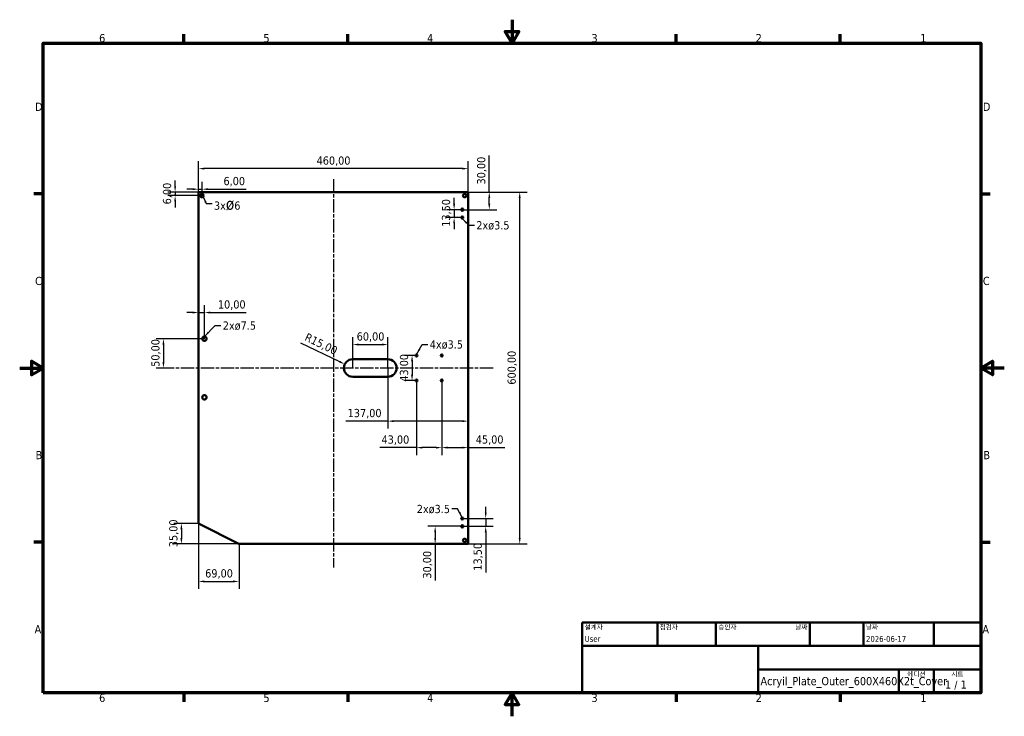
# Model space of a CAD drawing. Header units: millimetres. Extents: x 0 to 1680, y 0 to 1188.
import ezdxf
from ezdxf.enums import TextEntityAlignment as Align

# ---------------------------------------------------------------- set-up
doc = ezdxf.new("R2010")
doc.units = ezdxf.units.MM
doc.header["$LTSCALE"] = 4
doc.linetypes.add('CHAIN', pattern=[0.3543, 0.2362, -0.0295, 0.0591, -0.0295])
doc.linetypes.add('연속', pattern=[0])
for name, color, linetype, lineweight in [('경계(ISO)', 7, '연속', 70), ('기호(ISO)', 7, '연속', 25), ('외형선(ISO)', 7, '연속', 50), ('제목(ISO)', 7, '연속', 50), ('중심선(ISO)', 7, '연속', 25), ('치수(ISO)', 7, '연속', 25)]:
    doc.layers.add(name, color=color, linetype=linetype, lineweight=lineweight)
doc.styles.add('주 텍스트 (ISO)', font='tahoma.ttf')
doc.styles.add('텍스트 스타일39', font='tahoma.ttf')
doc.styles.add('텍스트 스타일41', font='tahoma.ttf')
doc.dimstyles.new('기본값 (ISO)', dxfattribs={"dimscale": 4, "dimtxt": 3.5, "dimasz": 2.5, "dimexe": 3.175, "dimexo": 0, "dimgap": 0.762, "dimtad": 1, "dimzin": 0, "dimtxsty": '주 텍스트 (ISO)', "dimcen": 0.09, "dimdle": 10, "dimclrd": 256, "dimclre": 256, "dimclrt": 256, "dimazin": 0, "dimtfac": 1.001486, "dimtmove": 0, "dimatfit": 3, "dimfxl": 0, "dimtolj": 1, "dimtzin": 0, "dimlwd": -1, "dimlwe": -1, "dimarcsym": 0})
doc.dimstyles.new('기본값 - 방법 1b (ISO)$7', dxfattribs={"dimscale": 4, "dimtxt": 3.5, "dimasz": 2.5, "dimexe": 3.175, "dimexo": 0, "dimgap": 0.762, "dimtad": 1, "dimtoh": 1, "dimtxsty": '주 텍스트 (ISO)', "dimcen": 0.09, "dimdle": 10, "dimclrd": 256, "dimclre": 256, "dimclrt": 256, "dimazin": 2, "dimtfac": 1, "dimtmove": 0, "dimatfit": 3, "dimfxl": 0, "dimtolj": 1, "dimlwd": -1, "dimlwe": -1, "dimarcsym": 0})

# ---------------------------------------------------------------- blocks, each defined once
blk = doc.blocks.new('경계 기본 경계')
at = {"layer": '경계(ISO)'}
for p, q in [((70, 287), (70, 290.9)), ((140, 287), (140, 290.9)), ((280, 287), (280, 290.9)), ((350, 287), (350, 290.9)), ((10, 222.75), (6.1, 222.75)), ((410, 222.75), (413.9, 222.75)), ((10, 74.25), (6.1, 74.25)), ((410, 74.25), (413.9, 74.25)), ((70, 10), (70, 6.1)), ((140, 10), (140, 6.1)), ((280, 10), (280, 6.1)), ((350, 10), (350, 6.1))]:
    blk.add_line(p, q, dxfattribs=at)
at = {"layer": '경계(ISO)', "flags": 128}
for points in [[(210, 297), (210, 287), (207.11, 292), (212.89, 292), (210, 287)], [(10, 10), (10, 287), (410, 287), (410, 10), (10, 10)], [(0, 148.5), (10, 148.5), (5, 151.39), (5, 145.61), (10, 148.5)], [(420, 148.5), (410, 148.5), (415, 151.39), (415, 145.61), (410, 148.5)], [(210, 0), (210, 10), (207.11, 5), (212.89, 5), (210, 10)]]:
    blk.add_lwpolyline(points, dxfattribs=at)
at = {"layer": '경계(ISO)', "char_height": 3.5, "attachment_point": 7, "style": '주 텍스트 (ISO)'}
for s, insert in [('6', (33.88, 287.33)), ('5', (103.98, 287.33)), ('4', (173.78, 287.4)), ('3', (243.91, 287.33)), ('2', (313.94, 287.4)), ('1', (384.21, 287.4)), ('D', (6.57, 258.13)), ('D', (410.87, 258.13)), ('C', (6.56, 183.81)), ('C', (410.86, 183.81)), ('B', (6.78, 109.63)), ('B', (411.08, 109.63)), ('A', (6.36, 35.38)), ('A', (410.66, 35.38)), ('6', (33.88, 6.03)), ('5', (103.98, 6.03)), ('4', (173.78, 6.1)), ('3', (243.91, 6.03)), ('2', (313.94, 6.1)), ('1', (384.21, 6.1))]:
    blk.add_mtext(s, dxfattribs=dict(at, insert=insert))
blk = doc.blocks.new('제목 블록 ISO')
at = {"layer": '제목(ISO)'}
for p, q in [((270.07, 130), (100.07, 130)), ((100.07, 130), (100.07, 100)), ((132.07, 120), (132.07, 130)), ((157.07, 120), (157.07, 130)), ((197.07, 120), (197.07, 130)), ((220.07, 120), (220.07, 130)), ((250.07, 120), (250.07, 130)), ((270.07, 100), (270.07, 130)), ((100.07, 120), (270.07, 120)), ((175.07, 120), (175.07, 100)), ((270.07, 110), (175.07, 110)), ((235.07, 100), (235.07, 110)), ((250.07, 100), (250.07, 110)), ((100.07, 100), (270.07, 100))]:
    blk.add_line(p, q, dxfattribs=at)
at = {"layer": '제목(ISO)', "style": '텍스트 스타일41'}
for s, p in [('설계자', (101.07, 129)), ('점검자', (133.07, 129)), ('승인자', (158.07, 129)), ('날짜', (221.07, 129))]:
    blk.add_text(s, height=2, dxfattribs=at).set_placement(p, align=Align.TOP_LEFT)
blk.add_text('날짜', height=2, dxfattribs=at).set_placement((196.07, 129), align=Align.TOP_RIGHT)
for s, p in [('에디션', (242.57, 109)), ('시트', (260.07, 109))]:
    blk.add_text(s, height=2, dxfattribs=at).set_placement(p, align=Align.TOP_CENTER)
at = {"layer": '제목(ISO)', "style": '주 텍스트 (ISO)'}
blk.add_text('1 / 1 ', height=3.5, dxfattribs=at).set_placement((260.07, 103.5), align=Align.MIDDLE_CENTER)
at = {"layer": '제목(ISO)', "style": '텍스트 스타일39'}
for tag, p in [('작성자', (101.07, 121)), ('점검자', (133.07, 121)), ('엔지니어링_승인자', (158.07, 121)), ('작성_날짜', (221.07, 121))]:
    blk.add_attdef(tag, text='', height=2.5, dxfattribs=at).set_placement(p, align=Align.BOTTOM_LEFT)
blk.add_attdef('엔지니어링_승인_날짜', text='', height=2.5, dxfattribs=at).set_placement((196.07, 121), align=Align.BOTTOM_RIGHT)
at = {"layer": '제목(ISO)', "style": '주 텍스트 (ISO)'}
for tag, p in [('제목', (222.57, 115)), ('회사', (137.41, 109.96)), ('리비전_번호', (242.57, 103.5))]:
    blk.add_attdef(tag, text='', height=3.5, dxfattribs=at).set_placement(p, align=Align.MIDDLE_CENTER)
blk.add_attdef('부품_번호', text='', height=3.5, dxfattribs=at).set_placement((176.07, 105), align=Align.MIDDLE_LEFT)
blk = doc.blocks.new('*D7')
at = {"layer": 'Defpoints', "color": 0, "transparency": 16777216}
for p in [(305.2, 934), (305.2, 894), (765.2, 894)]:
    blk.add_point(p, dxfattribs=at)
at = {"layer": '치수(ISO)', "transparency": 16777216}
for p, q in [((305.2, 894), (305.2, 946.7)), ((765.2, 894), (765.2, 946.7)), ((755.2, 934), (315.2, 934))]:
    blk.add_line(p, q, dxfattribs=at)
for points in [[(315.2, 935.7), (315.2, 932.3), (305.2, 934)], [(755.2, 935.7), (755.2, 932.3), (765.2, 934)]]:
    blk.add_solid(points, dxfattribs=at)
at = {"layer": '치수(ISO)', "transparency": 16777216, "insert": (506.6, 954.8), "char_height": 14, "attachment_point": 1, "style": '주 텍스트 (ISO)'}
blk.add_mtext('\\A1;460,00', dxfattribs=at)
blk = doc.blocks.new('*D8')
at = {"layer": 'Defpoints', "color": 0, "transparency": 16777216}
for p in [(765.2, 894), (853.2, 894), (765.2, 294)]:
    blk.add_point(p, dxfattribs=at)
at = {"layer": '치수(ISO)', "transparency": 16777216}
for p, q in [((765.2, 894), (865.9, 894)), ((853.2, 304), (853.2, 884)), ((765.2, 294), (865.9, 294))]:
    blk.add_line(p, q, dxfattribs=at)
for points in [[(851.5, 884), (854.8, 884), (853.2, 894)], [(851.5, 304), (854.8, 304), (853.2, 294)]]:
    blk.add_solid(points, dxfattribs=at)
at = {"layer": '치수(ISO)', "transparency": 16777216, "insert": (832.4, 565.6), "char_height": 14, "attachment_point": 1, "rotation": 90, "style": '주 텍스트 (ISO)'}
blk.add_mtext('\\A1;600,00', dxfattribs=at)
blk = doc.blocks.new('*D9')
at = {"layer": 'Defpoints', "color": 0, "transparency": 16777216}
for p in [(305.2, 329), (275.9, 294), (374.2, 294)]:
    blk.add_point(p, dxfattribs=at)
at = {"layer": '치수(ISO)', "transparency": 16777216}
for p, q in [((305.2, 329), (263.2, 329)), ((275.9, 319), (275.9, 304)), ((374.2, 294), (263.2, 294))]:
    blk.add_line(p, q, dxfattribs=at)
for points in [[(274.2, 319), (277.6, 319), (275.9, 329)], [(274.2, 304), (277.6, 304), (275.9, 294)]]:
    blk.add_solid(points, dxfattribs=at)
at = {"layer": '치수(ISO)', "transparency": 16777216, "insert": (255.1, 288.4), "char_height": 14, "attachment_point": 1, "rotation": 90, "style": '주 텍스트 (ISO)'}
blk.add_mtext('\\A1;\\fTahoma|b0|i0;35,00\\P', dxfattribs=at)
blk = doc.blocks.new('*D10')
at = {"layer": 'Defpoints', "color": 0, "transparency": 16777216}
for p in [(305.2, 329), (374.2, 294), (374.2, 230)]:
    blk.add_point(p, dxfattribs=at)
at = {"layer": '치수(ISO)', "transparency": 16777216}
for p, q in [((305.2, 329), (305.2, 217.3)), ((374.2, 294), (374.2, 217.3)), ((315.2, 230), (364.2, 230))]:
    blk.add_line(p, q, dxfattribs=at)
for points in [[(315.2, 231.7), (315.2, 228.3), (305.2, 230)], [(364.2, 231.7), (364.2, 228.3), (374.2, 230)]]:
    blk.add_solid(points, dxfattribs=at)
at = {"layer": '치수(ISO)', "transparency": 16777216, "insert": (316.5, 250.8), "char_height": 14, "attachment_point": 1, "style": '주 텍스트 (ISO)'}
blk.add_mtext('\\A1;69,00', dxfattribs=at)
blk = doc.blocks.new('*D11')
at = {"layer": 'Defpoints', "color": 0, "transparency": 16777216}
for p in [(677.2, 615.5), (669.5, 572.5), (677.2, 572.5)]:
    blk.add_point(p, dxfattribs=at)
at = {"layer": '치수(ISO)', "transparency": 16777216}
for p, q in [((677.2, 615.5), (656.8, 615.5)), ((669.5, 605.5), (669.5, 582.5)), ((677.2, 572.5), (656.8, 572.5))]:
    blk.add_line(p, q, dxfattribs=at)
for points in [[(667.8, 605.5), (671.1, 605.5), (669.5, 615.5)], [(667.8, 582.5), (671.1, 582.5), (669.5, 572.5)]]:
    blk.add_solid(points, dxfattribs=at)
at = {"layer": '치수(ISO)', "transparency": 16777216, "insert": (648.7, 570.6), "char_height": 14, "attachment_point": 1, "rotation": 90, "style": '주 텍스트 (ISO)'}
blk.add_mtext('\\A1;43,00', dxfattribs=at)
blk = doc.blocks.new('*D12')
at = {"layer": 'Defpoints', "color": 0, "transparency": 16777216}
for p in [(677.2, 572.5), (720.2, 572.5), (677.2, 458.2)]:
    blk.add_point(p, dxfattribs=at)
at = {"layer": '치수(ISO)', "transparency": 16777216}
for p, q in [((677.2, 572.5), (677.2, 445.5)), ((720.2, 572.5), (720.2, 445.5)), ((677.2, 458.2), (614.4, 458.2)), ((710.2, 458.2), (687.2, 458.2))]:
    blk.add_line(p, q, dxfattribs=at)
for points in [[(687.2, 459.8), (687.2, 456.5), (677.2, 458.2)], [(710.2, 459.8), (710.2, 456.5), (720.2, 458.2)]]:
    blk.add_solid(points, dxfattribs=at)
at = {"layer": '치수(ISO)', "transparency": 16777216, "insert": (617.4, 479), "char_height": 14, "attachment_point": 1, "style": '주 텍스트 (ISO)'}
blk.add_mtext('\\A1;43,00', dxfattribs=at)
blk = doc.blocks.new('*D13')
at = {"layer": 'Defpoints', "color": 0, "transparency": 16777216}
for p in [(628.2, 634), (568.2, 594), (628.2, 594)]:
    blk.add_point(p, dxfattribs=at)
at = {"layer": '치수(ISO)', "transparency": 16777216}
for p, q in [((568.2, 594), (568.2, 646.7)), ((628.2, 594), (628.2, 646.7)), ((578.2, 634), (618.2, 634))]:
    blk.add_line(p, q, dxfattribs=at)
for points in [[(578.2, 635.7), (578.2, 632.3), (568.2, 634)], [(618.2, 635.7), (618.2, 632.3), (628.2, 634)]]:
    blk.add_solid(points, dxfattribs=at)
at = {"layer": '치수(ISO)', "transparency": 16777216, "insert": (575, 654.8), "char_height": 14, "attachment_point": 1, "style": '주 텍스트 (ISO)'}
blk.add_mtext('\\A1;60,00', dxfattribs=at)
blk = doc.blocks.new('*D14')
at = {"layer": 'Defpoints', "color": 0, "transparency": 16777216}
for p in [(554.7, 600.5), (568.2, 594)]:
    blk.add_point(p, dxfattribs=at)
at = {"layer": '치수(ISO)', "transparency": 16777216}
blk.add_line((479.2, 636.9), (545.7, 604.9), dxfattribs=at)
blk.add_solid([(546.4, 606.4), (544.9, 603.4), (554.7, 600.5)], dxfattribs=at)
at = {"layer": '치수(ISO)', "transparency": 16777216, "insert": (491, 654.3), "char_height": 14, "attachment_point": 1, "rotation": 334.2621, "style": '주 텍스트 (ISO)'}
blk.add_mtext('\\A1;R15,00', dxfattribs=at)
blk = doc.blocks.new('*D15')
at = {"layer": 'Defpoints', "color": 0, "transparency": 16777216}
for p in [(305.2, 898.9), (305.2, 894), (311.2, 888)]:
    blk.add_point(p, dxfattribs=at)
at = {"layer": '치수(ISO)', "transparency": 16777216}
for p, q in [((305.2, 894), (305.2, 911.6)), ((311.2, 888), (311.2, 911.6)), ((295.2, 898.9), (285.2, 898.9)), ((305.2, 898.9), (311.2, 898.9)), ((321.2, 898.9), (386.5, 898.9))]:
    blk.add_line(p, q, dxfattribs=at)
for points in [[(295.2, 900.6), (295.2, 897.3), (305.2, 898.9)], [(321.2, 900.6), (321.2, 897.3), (311.2, 898.9)]]:
    blk.add_solid(points, dxfattribs=at)
at = {"layer": '치수(ISO)', "transparency": 16777216, "insert": (347.7, 919.8), "char_height": 14, "attachment_point": 1, "style": '주 텍스트 (ISO)'}
blk.add_mtext('\\A1;6,00', dxfattribs=at)
blk = doc.blocks.new('*D16')
at = {"layer": 'Defpoints', "color": 0, "transparency": 16777216}
for p in [(305.2, 894), (265.2, 888), (311.2, 888)]:
    blk.add_point(p, dxfattribs=at)
at = {"layer": '치수(ISO)', "transparency": 16777216}
for p, q in [((265.2, 904), (265.2, 914)), ((305.2, 894), (252.5, 894)), ((265.2, 894), (265.2, 888)), ((311.2, 888), (252.5, 888)), ((265.2, 878), (265.2, 868))]:
    blk.add_line(p, q, dxfattribs=at)
for points in [[(263.5, 904), (266.8, 904), (265.2, 894)], [(263.5, 878), (266.8, 878), (265.2, 888)]]:
    blk.add_solid(points, dxfattribs=at)
at = {"layer": '치수(ISO)', "transparency": 16777216, "insert": (244.4, 873.1), "char_height": 14, "attachment_point": 1, "rotation": 90, "style": '주 텍스트 (ISO)'}
blk.add_mtext('\\A1;6,00', dxfattribs=at)
blk = doc.blocks.new('*D17')
at = {"layer": 'Defpoints', "color": 0, "transparency": 16777216}
for p in [(720.2, 572.5), (765.2, 503.4), (720.2, 458.2)]:
    blk.add_point(p, dxfattribs=at)
at = {"layer": '치수(ISO)', "transparency": 16777216}
for p, q in [((720.2, 572.5), (720.2, 445.5)), ((730.2, 458.2), (755.2, 458.2)), ((765.2, 458.2), (828, 458.2))]:
    blk.add_line(p, q, dxfattribs=at)
for points in [[(730.2, 459.9), (730.2, 456.6), (720.2, 458.2)], [(755.2, 459.9), (755.2, 456.6), (765.2, 458.2)]]:
    blk.add_solid(points, dxfattribs=at)
at = {"layer": '치수(ISO)', "transparency": 16777216, "insert": (778.2, 479.1), "char_height": 14, "attachment_point": 1, "style": '주 텍스트 (ISO)'}
blk.add_mtext('\\A1;45,00', dxfattribs=at)
blk = doc.blocks.new('*D18')
at = {"layer": 'Defpoints', "color": 0, "transparency": 16777216}
for p in [(628.2, 594), (765.2, 503.4), (765.2, 503.4)]:
    blk.add_point(p, dxfattribs=at)
at = {"layer": '치수(ISO)', "transparency": 16777216}
for p, q in [((628.2, 594), (628.2, 490.7)), ((628.2, 503.4), (556.6, 503.4)), ((755.2, 503.4), (638.2, 503.4))]:
    blk.add_line(p, q, dxfattribs=at)
for points in [[(638.2, 505), (638.2, 501.7), (628.2, 503.4)], [(755.2, 505), (755.2, 501.7), (765.2, 503.4)]]:
    blk.add_solid(points, dxfattribs=at)
at = {"layer": '치수(ISO)', "transparency": 16777216, "insert": (559.6, 524.2), "char_height": 14, "attachment_point": 1, "style": '주 텍스트 (ISO)'}
blk.add_mtext('\\A1;137,00', dxfattribs=at)
blk = doc.blocks.new('*D19')
at = {"layer": 'Defpoints', "color": 0, "transparency": 16777216}
for p in [(315.2, 644), (245.3, 594), (252.8, 594)]:
    blk.add_point(p, dxfattribs=at)
at = {"layer": '치수(ISO)', "transparency": 16777216}
for p, q in [((315.2, 644), (232.6, 644)), ((245.3, 634), (245.3, 604)), ((252.8, 594), (232.6, 594))]:
    blk.add_line(p, q, dxfattribs=at)
for points in [[(243.6, 634), (247, 634), (245.3, 644)], [(243.6, 604), (247, 604), (245.3, 594)]]:
    blk.add_solid(points, dxfattribs=at)
at = {"layer": '치수(ISO)', "transparency": 16777216, "insert": (224.5, 596), "char_height": 14, "attachment_point": 1, "rotation": 90, "style": '주 텍스트 (ISO)'}
blk.add_mtext('\\A1;50,00', dxfattribs=at)
blk = doc.blocks.new('*D20')
at = {"layer": 'Defpoints', "color": 0, "transparency": 16777216}
for p in [(305.2, 679), (315.2, 688.6), (315.2, 644)]:
    blk.add_point(p, dxfattribs=at)
at = {"layer": '치수(ISO)', "transparency": 16777216}
for p, q in [((315.2, 644), (315.2, 701.3)), ((295.2, 688.6), (285.2, 688.6)), ((305.2, 688.6), (315.2, 688.6)), ((325.2, 688.6), (386.2, 688.6))]:
    blk.add_line(p, q, dxfattribs=at)
for points in [[(295.2, 690.3), (295.2, 686.9), (305.2, 688.6)], [(325.2, 690.3), (325.2, 686.9), (315.2, 688.6)]]:
    blk.add_solid(points, dxfattribs=at)
at = {"layer": '치수(ISO)', "transparency": 16777216, "insert": (338.2, 709.4), "char_height": 14, "attachment_point": 1, "style": '주 텍스트 (ISO)'}
blk.add_mtext('\\A1;10,00', dxfattribs=at)
blk = doc.blocks.new('*D21')
at = {"layer": 'Defpoints', "color": 0, "transparency": 16777216}
for p in [(755.2, 864), (741.2, 850.5), (755.2, 850.5)]:
    blk.add_point(p, dxfattribs=at)
at = {"layer": '치수(ISO)', "transparency": 16777216}
for p, q in [((741.2, 874), (741.2, 884)), ((755.2, 864), (728.5, 864)), ((741.2, 864), (741.2, 850.5)), ((755.2, 850.5), (728.5, 850.5)), ((741.2, 840.5), (741.2, 830.5))]:
    blk.add_line(p, q, dxfattribs=at)
for points in [[(739.6, 874), (742.9, 874), (741.2, 864)], [(739.6, 840.5), (742.9, 840.5), (741.2, 850.5)]]:
    blk.add_solid(points, dxfattribs=at)
at = {"layer": '치수(ISO)', "transparency": 16777216, "insert": (720.4, 834.8), "char_height": 14, "attachment_point": 1, "rotation": 90, "style": '주 텍스트 (ISO)'}
blk.add_mtext('\\A1;13,50', dxfattribs=at)
blk = doc.blocks.new('*D22')
at = {"layer": 'Defpoints', "color": 0, "transparency": 16777216}
for p in [(765.2, 894), (755.2, 864), (801.2, 864)]:
    blk.add_point(p, dxfattribs=at)
at = {"layer": '치수(ISO)', "transparency": 16777216}
for p, q in [((801.2, 894), (801.2, 956.3)), ((765.2, 894), (813.9, 894)), ((801.2, 874), (801.2, 884)), ((755.2, 864), (813.9, 864))]:
    blk.add_line(p, q, dxfattribs=at)
for points in [[(799.6, 884), (802.9, 884), (801.2, 894)], [(799.6, 874), (802.9, 874), (801.2, 864)]]:
    blk.add_solid(points, dxfattribs=at)
at = {"layer": '치수(ISO)', "transparency": 16777216, "insert": (780.4, 907), "char_height": 14, "attachment_point": 1, "rotation": 90, "style": '주 텍스트 (ISO)'}
blk.add_mtext('\\A1;30,00', dxfattribs=at)
blk = doc.blocks.new('*D23')
at = {"layer": 'Defpoints', "color": 0, "transparency": 16777216}
for p in [(755.2, 324), (708.9, 294), (741.3, 294)]:
    blk.add_point(p, dxfattribs=at)
at = {"layer": '치수(ISO)', "transparency": 16777216}
for p, q in [((755.2, 324), (696.2, 324)), ((708.9, 314), (708.9, 304)), ((708.9, 294), (708.9, 231.7))]:
    blk.add_line(p, q, dxfattribs=at)
for points in [[(707.3, 314), (710.6, 314), (708.9, 324)], [(707.3, 304), (710.6, 304), (708.9, 294)]]:
    blk.add_solid(points, dxfattribs=at)
at = {"layer": '치수(ISO)', "transparency": 16777216, "insert": (688.1, 234.8), "char_height": 14, "attachment_point": 1, "rotation": 90, "style": '주 텍스트 (ISO)'}
blk.add_mtext('\\A1;30,00', dxfattribs=at)
blk = doc.blocks.new('*D24')
at = {"layer": 'Defpoints', "color": 0, "transparency": 16777216}
for p in [(755.2, 337.5), (755.2, 324), (795.2, 324)]:
    blk.add_point(p, dxfattribs=at)
at = {"layer": '치수(ISO)', "transparency": 16777216}
for p, q in [((795.2, 347.5), (795.2, 357.5)), ((755.2, 337.5), (807.9, 337.5)), ((795.2, 337.5), (795.2, 324)), ((755.2, 324), (807.9, 324)), ((795.2, 314), (795.2, 245.4))]:
    blk.add_line(p, q, dxfattribs=at)
for points in [[(793.5, 347.5), (796.8, 347.5), (795.2, 337.5)], [(793.5, 314), (796.8, 314), (795.2, 324)]]:
    blk.add_solid(points, dxfattribs=at)
at = {"layer": '치수(ISO)', "transparency": 16777216, "insert": (774.4, 248.4), "char_height": 14, "attachment_point": 1, "rotation": 90, "style": '주 텍스트 (ISO)'}
blk.add_mtext('\\A1;13,50', dxfattribs=at)

msp = doc.modelspace()

# ---------------------------------------------------------------- linework, layer by layer
at = {"layer": '외형선(ISO)'}
for p, q in [((765.174, 894), (305.174, 894)), ((305.174, 894), (305.174, 329)), ((765.174, 294), (765.174, 894)), ((568.174, 609), (628.174, 609)), ((628.174, 579), (568.174, 579)), ((305.174, 329), (374.174, 294)), ((374.174, 294), (765.174, 294))]:
    msp.add_line(p, q, dxfattribs=at)
for centre, radius in [((311.174, 888), 3), ((759.174, 888), 3), ((755.174, 864), 1.75), ((755.174, 850.5), 1.75), ((315.174, 644), 3.75), ((677.174, 615.5), 1.75), ((720.174, 615.5), 1.75), ((677.174, 572.5), 1.75), ((720.174, 572.5), 1.75), ((315.174, 544), 3.75), ((755.174, 337.5), 1.75), ((755.174, 324), 1.75), ((759.174, 300), 3)]:
    msp.add_circle(centre, radius, dxfattribs=at)
for centre, start, end in [((568.174, 594), 90, 270), ((628.174, 594), 270, 90)]:
    msp.add_arc(centre, 15, start, end, dxfattribs=at)
at = {"layer": '중심선(ISO)', "linetype": 'CHAIN', "ltscale": 23.990969}
for p, q in [((535.174, 915.867), (535.174, 253.693)), ((807.665, 594), (252.84, 594))]:
    msp.add_line(p, q, dxfattribs=at)

# ---------------------------------------------------------------- block references
at = {"xscale": 4, "yscale": 4, "zscale": 4}
msp.add_blockref('경계 기본 경계', (0, 0), dxfattribs=at)
msp.add_blockref('제목 블록 ISO', (559.714, -360), dxfattribs=at).add_auto_attribs({'부품_번호': 'Acryil_Plate_Outer_600X460X2t_Cover', '작성자': 'User', '작성_날짜': '2026-06-17'})

# ---------------------------------------------------------------- texts
at = {"layer": '기호(ISO)', "char_height": 14, "style": '주 텍스트 (ISO)'}
for s, insert, width, attachment_point in [('\\fTahoma|b0|i0;{\\H14.0000;3x}\\fTahoma|b0|i0;{\\H20.0000;ø}\\fTahoma|b0|i0;{\\H14.0000;6}', (331.458, 862.703), 45.4684, 7), ('\\fTahoma|b0|i0;4xø3.5', (699.655, 641.192), 57.32739, 1)]:
    msp.add_mtext(s, dxfattribs=dict(at, insert=insert, width=width, attachment_point=attachment_point))
at = {"layer": '기호(ISO)', "char_height": 14, "width": 57.32739, "line_spacing_factor": 1.714286, "style": '주 텍스트 (ISO)'}
for s, insert, attachment_point in [('\\fTahoma|b0|i0;2xø3.5\\P', (779.112, 844.388), 1), ('\\fTahoma|b0|i0;2xø7.5\\P', (346.513, 673.361), 1), ('\\fTahoma|b0|i0;2xø3.5\\P', (734.18, 360.557), 3)]:
    msp.add_mtext(s, dxfattribs=dict(at, insert=insert, attachment_point=attachment_point))

# ---------------------------------------------------------------- dimensions: what is measured, and where the dimension line sits
at = {"layer": '치수(ISO)'}
for base, p1, p2, angle, override, picture, middle in [((305.174, 934), (765.174, 894), (305.174, 894), 180, {"dimgap": 0.762, "dimdec": 2, "dimtol": 0, "dimlim": 0, "dimtp": 0, "dimtm": 0, "dimtdec": 2, "dimtofl": 0, "dimatfit": 1}, '*D7', (535.174, 934)), ((801.249, 864), (765.174, 894), (755.174, 864), 90, {"dimgap": 0.762, "dimdec": 2, "dimtol": 0, "dimlim": 0, "dimtp": 0, "dimtm": 0, "dimtdec": 2, "dimtofl": 0, "dimatfit": 2}, '*D22', (801.249, 930.14)), ((265.174, 888), (305.174, 894), (311.174, 888), 90, {"dimgap": 0.762, "dimdec": 2, "dimtol": 0, "dimlim": 0, "dimtp": 0, "dimtm": 0, "dimtdec": 2, "dimtofl": 1, "dimatfit": 1}, '*D16', (265.174, 891)), ((305.174, 898.943), (311.174, 888), (305.174, 894), 180, {"dimgap": 0.762, "dimdec": 2, "dimtol": 0, "dimlim": 0, "dimtp": 0, "dimtm": 0, "dimtdec": 2, "dimtofl": 1, "dimatfit": 1}, '*D15', (365.599, 898.943)), ((853.174, 894), (765.174, 294), (765.174, 894), 90, {"dimgap": 0.762, "dimdec": 2, "dimtol": 0, "dimlim": 0, "dimtp": 0, "dimtm": 0, "dimtdec": 2, "dimtofl": 0, "dimatfit": 1}, '*D8', (853.174, 594)), ((741.245, 850.5), (755.174, 864), (755.174, 850.5), 90, {"dimgap": 0.762, "dimdec": 2, "dimtol": 0, "dimlim": 0, "dimtp": 0, "dimtm": 0, "dimtdec": 2, "dimtofl": 1, "dimatfit": 1}, '*D21', (741.245, 857.25)), ((315.174, 688.584), (305.174, 678.984), (315.174, 644), 180, {"dimgap": 0.762, "dimdec": 2, "dimse1": 1, "dimtol": 0, "dimlim": 0, "dimtp": 0, "dimtm": 0, "dimtdec": 2, "dimtofl": 1, "dimatfit": 1}, '*D20', (360.707, 688.584)), ((245.31, 594), (315.174, 644), (252.84, 594), 90, {"dimgap": 0.762, "dimdec": 2, "dimtol": 0, "dimlim": 0, "dimtp": 0, "dimtm": 0, "dimtdec": 2, "dimtofl": 0, "dimatfit": 1}, '*D19', (245.31, 619)), ((628.174, 634), (568.174, 594), (628.174, 594), 180, {"dimgap": 0.762, "dimdec": 2, "dimtol": 0, "dimlim": 0, "dimtp": 0, "dimtm": 0, "dimtdec": 2, "dimtofl": 0, "dimatfit": 1}, '*D13', (598.174, 634)), ((669.482, 572.5), (677.174, 615.5), (677.174, 572.5), 90, {"dimgap": 0.762, "dimdec": 2, "dimtol": 0, "dimlim": 0, "dimtp": 0, "dimtm": 0, "dimtdec": 2, "dimtofl": 0, "dimatfit": 1}, '*D11', (669.482, 594)), ((677.174, 458.152), (720.174, 572.5), (677.174, 572.5), 180, {"dimgap": 0.762, "dimdec": 2, "dimtol": 0, "dimlim": 0, "dimtp": 0, "dimtm": 0, "dimtdec": 2, "dimtofl": 0, "dimatfit": 2}, '*D12', (640.766, 458.152)), ((795.174, 324), (755.174, 337.5), (755.174, 324), 90, {"dimgap": 0.762, "dimdec": 2, "dimtol": 0, "dimlim": 0, "dimtp": 0, "dimtm": 0, "dimtdec": 2, "dimtofl": 1, "dimatfit": 1}, '*D24', (795.174, 270.906)), ((374.174, 230), (305.174, 329), (374.174, 294), 180, {"dimgap": 0.762, "dimdec": 2, "dimtol": 0, "dimlim": 0, "dimtp": 0, "dimtm": 0, "dimtdec": 2, "dimtofl": 0, "dimatfit": 1}, '*D10', (339.674, 230)), ((708.936, 294), (755.174, 324), (741.339, 294), 270, {"dimgap": 0.762, "dimdec": 2, "dimse2": 1, "dimtol": 0, "dimlim": 0, "dimtp": 0, "dimtm": 0, "dimtdec": 2, "dimtofl": 0, "dimatfit": 2}, '*D23', (708.936, 257.86))]:
    dim = msp.add_linear_dim(base=base, p1=p1, p2=p2, angle=angle, dimstyle='기본값 (ISO)', override=override, dxfattribs=at)
    dim.commit()
    dim.dimension.update_dxf_attribs({"geometry": picture, "text_midpoint": middle, "dimtype": 160})
dim = msp.add_radius_dim(center=(568.174, 594), mpoint=(554.662, 600.514), dimstyle='기본값 (ISO)', override={"dimgap": 0.762, "dimdec": 2, "dimlfac": 1, "dimcen": 0, "dimtol": 0, "dimlim": 0, "dimtp": 0, "dimtm": 0, "dimtdec": 2, "dimtofl": 0}, dxfattribs=at)
dim.commit()
dim.dimension.update_dxf_attribs({"geometry": '*D14', "text_midpoint": (513.126, 633.78)})
for base, p1, p2, override, picture, middle in [((765.174, 503.366), (628.174, 594), (765.174, 503.366), {"dimgap": 0.762, "dimdec": 2, "dimse2": 1, "dimtol": 0, "dimlim": 0, "dimtp": 0, "dimtm": 0, "dimtdec": 2, "dimtofl": 0, "dimatfit": 2}, '*D18', (587.384, 503.366)), ((720.174, 458.248), (765.174, 503.366), (720.174, 572.5), {"dimgap": 0.762, "dimdec": 2, "dimse1": 1, "dimtol": 0, "dimlim": 0, "dimtp": 0, "dimtm": 0, "dimtdec": 2, "dimtofl": 0, "dimatfit": 2}, '*D17', (801.582, 458.248))]:
    dim = msp.add_linear_dim(base=base, p1=p1, p2=p2, dimstyle='기본값 (ISO)', override=override, dxfattribs=at)
    dim.commit()
    dim.dimension.update_dxf_attribs({"geometry": picture, "text_midpoint": middle, "dimtype": 160})
dim = msp.add_linear_dim(base=(275.904, 294), p1=(305.174, 329), p2=(374.174, 294), angle=90, text='\\fTahoma|b0|i0;<>\\P', dimstyle='기본값 (ISO)', override={"dimgap": 0.762, "dimdec": 2, "dimtol": 0, "dimlim": 0, "dimtp": 0, "dimtm": 0, "dimtdec": 2, "dimtofl": 0, "dimatfit": 1, "dimtvp": -0.25}, dxfattribs=at)
dim.commit()
dim.dimension.update_dxf_attribs({"geometry": '*D9', "text_midpoint": (275.904, 311.5), "dimtype": 160})

# ---------------------------------------------------------------- leaders
at = {"layer": '기호(ISO)', "annotation_type": 0, "has_hookline": 1}
for points, hookline_direction, text_width in [([(313.224, 885.81), (318.41, 874.369), (328.41, 874.369)], 0, 43.952), ([(755.174, 848.75), (766.064, 837.388), (776.064, 837.388)], 0, 55.323), ([(315.174, 647.75), (333.465, 666.361), (343.465, 666.361)], 0, 55.323), ([(677.174, 617.25), (686.607, 634.192), (696.607, 634.192)], 0, 55.972), ([(755.174, 339.25), (747.228, 353.557), (737.228, 353.557)], 1, 55.323)]:
    msp.add_leader(points, dimstyle='기본값 - 방법 1b (ISO)$7', override={"dimtad": 0}, dxfattribs=dict(at, hookline_direction=hookline_direction, text_width=text_width))

doc.saveas('drawing.dxf')
